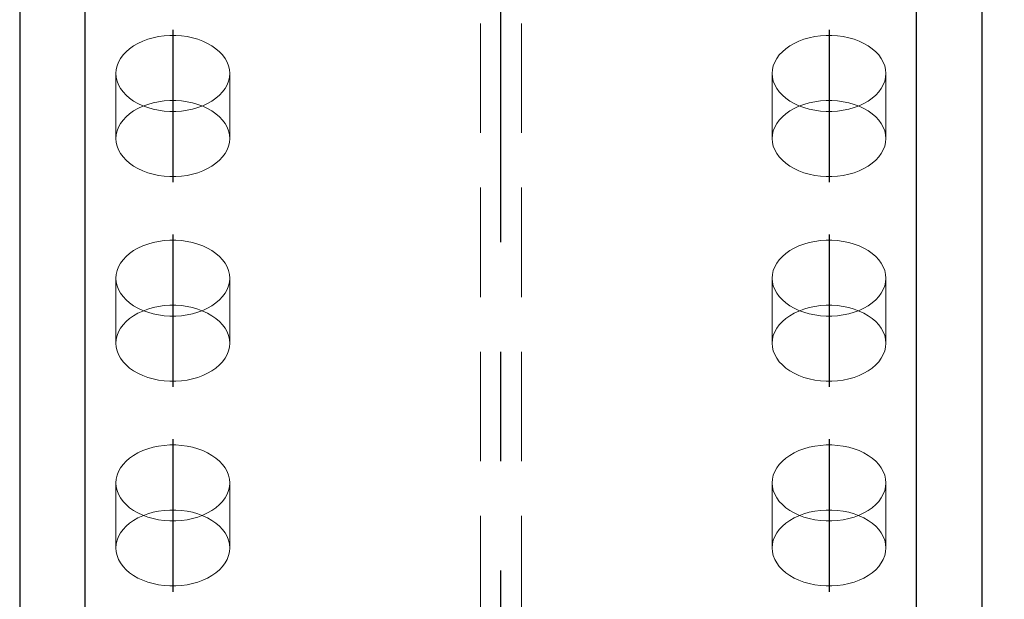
# Model space of a CAD drawing. Header units: millimetres. Extents: x 2097 to 3301, y 14853 to 15503.
# Tile 20 of 97: x 2613 to 2636, y 15160 to 15174. Entities that reach past the tile are written whole.
import ezdxf

# ---------------------------------------------------------------- set-up
doc = ezdxf.new("R2010")
doc.units = ezdxf.units.MM
doc.header["$LTSCALE"] = 10
doc.linetypes.add('HIDDEN', pattern=[0.375, 0.25, -0.125])
doc.linetypes.add('MITTE', pattern=[2, 1.25, -0.25, 0.25, -0.25])
doc.layers.get('Defpoints').update_dxf_attribs({"color": 1})
for name, color, linetype, lineweight in [('PS_DIM', 4, 'Continuous', 13), ('PS_Hidden', 2, 'HIDDEN', 9), ('PS_SOLID', 7, 'Continuous', 30)]:
    doc.layers.add(name, color=color, linetype=linetype, lineweight=lineweight)
doc.layers.add('PS_MID', color=5, linetype='MITTE')
doc.layers.add('PS_SHAPE', color=3, linetype='Continuous')
doc.styles.add('simplex', font='simplex.shx', dxfattribs={"width": 0.75})
doc.dimstyles.new('1_10_GŁ_DS1-LS10', dxfattribs={"dimtxt": 2, "dimasz": 2, "dimexe": 2, "dimexo": 5, "dimgap": 1, "dimtad": 1, "dimjust": 4, "dimdec": 0, "dimlfac": 10, "dimtxsty": 'simplex', "dimblk1": 'NONE', "dimsah": 1, "dimcen": 2, "dimclrd": 256, "dimclre": 256, "dimclrt": 3, "dimadec": 1, "dimazin": 0, "dimtfac": 1, "dimtdec": 0, "dimtmove": 2, "dimatfit": 3, "dimfxl": 1, "dimarcsym": 0})

# ---------------------------------------------------------------- blocks, each defined once
blk = doc.blocks.new('*D305')
at = {"layer": 'Defpoints', "color": 0, "transparency": 16777216}
for p in [(2618.784, 15178.998), (2653.8, 15178.998), (2633.916, 14919.153)]:
    blk.add_point(p, dxfattribs=at)
at = {"layer": 'PS_DIM', "lineweight": -2, "transparency": 16777216}
for p, q in [((2623.784, 15178.998), (2655.8, 15178.998)), ((2653.8, 14919.153), (2653.8, 15176.998)), ((2638.916, 14919.153), (2655.8, 14919.153))]:
    blk.add_line(p, q, dxfattribs=at)
at = {"layer": 'PS_DIM', "transparency": 16777216}
blk.add_solid([(2653.467, 15176.998), (2654.133, 15176.998), (2653.8, 15178.998)], dxfattribs=at)
at = {"layer": 'PS_DIM', "color": 3, "transparency": 16777216, "insert": (2650.137, 15181.018), "char_height": 2, "attachment_point": 5, "rotation": 0.0573, "style": 'simplex'}
blk.add_mtext('4433', dxfattribs=at)
blk = doc.blocks.new('_None')
blk = doc.blocks.new('*X696')
at = {"layer": 'PS_Hidden', "color": 2, "linetype": 'HIDDEN'}
for p, q in [((2623.946, 14968.453), (2623.946, 15176.867)), ((2624.886, 14968.453), (2624.886, 15176.867)), ((2616.228, 15173.05), (2616.12, 15173)), ((2616.343, 15173.093), (2616.228, 15173.05)), ((2616.464, 15173.128), (2616.343, 15173.093)), ((2616.59, 15173.154), (2616.464, 15173.128)), ((2616.719, 15173.172), (2616.59, 15173.154)), ((2616.85, 15173.181), (2616.719, 15173.172)), ((2616.982, 15173.181), (2616.85, 15173.181)), ((2617.113, 15173.172), (2616.982, 15173.181)), ((2617.242, 15173.154), (2617.113, 15173.172)), ((2617.367, 15173.128), (2617.242, 15173.154)), ((2617.488, 15173.093), (2617.367, 15173.128)), ((2617.603, 15173.05), (2617.488, 15173.093)), ((2617.711, 15173), (2617.603, 15173.05)), ((2631.228, 15173.05), (2631.12, 15173)), ((2631.343, 15173.093), (2631.228, 15173.05)), ((2631.464, 15173.128), (2631.343, 15173.093)), ((2631.59, 15173.154), (2631.464, 15173.128)), ((2631.719, 15173.172), (2631.59, 15173.154)), ((2631.85, 15173.181), (2631.719, 15173.172)), ((2631.982, 15173.181), (2631.85, 15173.181)), ((2632.113, 15173.172), (2631.982, 15173.181)), ((2632.242, 15173.154), (2632.113, 15173.172)), ((2632.367, 15173.128), (2632.242, 15173.154)), ((2632.488, 15173.093), (2632.367, 15173.128)), ((2632.603, 15173.05), (2632.488, 15173.093)), ((2632.711, 15173), (2632.603, 15173.05)), ((2615.929, 15172.879), (2615.849, 15172.809)), ((2616.02, 15172.943), (2615.929, 15172.879)), ((2616.12, 15173), (2616.02, 15172.943)), ((2617.811, 15172.943), (2617.711, 15173)), ((2617.902, 15172.879), (2617.811, 15172.943)), ((2617.983, 15172.809), (2617.902, 15172.879)), ((2630.929, 15172.879), (2630.849, 15172.809)), ((2631.02, 15172.943), (2630.929, 15172.879)), ((2631.12, 15173), (2631.02, 15172.943)), ((2632.811, 15172.943), (2632.711, 15173)), ((2632.902, 15172.879), (2632.811, 15172.943)), ((2632.983, 15172.809), (2632.902, 15172.879)), ((2615.721, 15172.656), (2615.675, 15172.573)), ((2615.779, 15172.735), (2615.721, 15172.656)), ((2615.849, 15172.809), (2615.779, 15172.735)), ((2618.052, 15172.735), (2617.983, 15172.809)), ((2618.11, 15172.656), (2618.052, 15172.735)), ((2618.156, 15172.573), (2618.11, 15172.656)), ((2630.721, 15172.656), (2630.675, 15172.573)), ((2630.779, 15172.735), (2630.721, 15172.656)), ((2630.849, 15172.809), (2630.779, 15172.735)), ((2633.052, 15172.735), (2632.983, 15172.809)), ((2633.11, 15172.656), (2633.052, 15172.735)), ((2633.156, 15172.573), (2633.11, 15172.656)), ((2615.622, 15172.401), (2615.616, 15172.313)), ((2615.642, 15172.488), (2615.622, 15172.401)), ((2615.675, 15172.573), (2615.642, 15172.488)), ((2618.189, 15172.488), (2618.156, 15172.573)), ((2618.209, 15172.401), (2618.189, 15172.488)), ((2618.216, 15172.313), (2618.209, 15172.401)), ((2630.622, 15172.401), (2630.616, 15172.313)), ((2630.642, 15172.488), (2630.622, 15172.401)), ((2630.675, 15172.573), (2630.642, 15172.488)), ((2633.189, 15172.488), (2633.156, 15172.573)), ((2633.209, 15172.401), (2633.189, 15172.488)), ((2633.216, 15172.313), (2633.209, 15172.401)), ((2615.616, 15172.313), (2615.622, 15172.225)), ((2615.616, 15170.826), (2615.616, 15172.313)), ((2615.622, 15172.225), (2615.642, 15172.138)), ((2615.642, 15172.138), (2615.675, 15172.053)), ((2618.156, 15172.053), (2618.189, 15172.138)), ((2618.189, 15172.138), (2618.209, 15172.225)), ((2618.209, 15172.225), (2618.216, 15172.313)), ((2618.216, 15170.826), (2618.216, 15172.313)), ((2630.616, 15172.313), (2630.622, 15172.225)), ((2630.616, 15170.826), (2630.616, 15172.313)), ((2630.622, 15172.225), (2630.642, 15172.138)), ((2630.642, 15172.138), (2630.675, 15172.053)), ((2633.156, 15172.053), (2633.189, 15172.138)), ((2633.189, 15172.138), (2633.209, 15172.225)), ((2633.209, 15172.225), (2633.216, 15172.313)), ((2633.216, 15170.826), (2633.216, 15172.313)), ((2615.675, 15172.053), (2615.721, 15171.97)), ((2615.721, 15171.97), (2615.779, 15171.891)), ((2618.052, 15171.891), (2618.11, 15171.97)), ((2618.11, 15171.97), (2618.156, 15172.053)), ((2630.675, 15172.053), (2630.721, 15171.97)), ((2630.721, 15171.97), (2630.779, 15171.891)), ((2633.052, 15171.891), (2633.11, 15171.97)), ((2633.11, 15171.97), (2633.156, 15172.053)), ((2615.779, 15171.891), (2615.849, 15171.816)), ((2615.849, 15171.816), (2615.929, 15171.747)), ((2615.929, 15171.747), (2616.02, 15171.683)), ((2616.59, 15171.667), (2616.719, 15171.685)), ((2616.719, 15171.685), (2616.85, 15171.694)), ((2616.85, 15171.694), (2616.982, 15171.694)), ((2616.982, 15171.694), (2617.113, 15171.685)), ((2617.113, 15171.685), (2617.242, 15171.667)), ((2617.811, 15171.683), (2617.902, 15171.747)), ((2617.902, 15171.747), (2617.983, 15171.816)), ((2617.983, 15171.816), (2618.052, 15171.891)), ((2630.779, 15171.891), (2630.849, 15171.816)), ((2630.849, 15171.816), (2630.929, 15171.747)), ((2630.929, 15171.747), (2631.02, 15171.683)), ((2631.59, 15171.667), (2631.719, 15171.685)), ((2631.719, 15171.685), (2631.85, 15171.694)), ((2631.85, 15171.694), (2631.982, 15171.694)), ((2631.982, 15171.694), (2632.113, 15171.685)), ((2632.113, 15171.685), (2632.242, 15171.667)), ((2632.811, 15171.683), (2632.902, 15171.747)), ((2632.902, 15171.747), (2632.983, 15171.816)), ((2632.983, 15171.816), (2633.052, 15171.891)), ((2616.02, 15171.683), (2616.12, 15171.626)), ((2616.02, 15171.455), (2616.12, 15171.513)), ((2616.12, 15171.626), (2616.228, 15171.575)), ((2616.12, 15171.513), (2616.228, 15171.563)), ((2616.228, 15171.563), (2616.343, 15171.606)), ((2616.228, 15171.575), (2616.343, 15171.533)), ((2616.343, 15171.606), (2616.464, 15171.641)), ((2616.343, 15171.533), (2616.464, 15171.498)), ((2616.464, 15171.641), (2616.59, 15171.667)), ((2616.464, 15171.498), (2616.59, 15171.472)), ((2616.59, 15171.472), (2616.719, 15171.454)), ((2617.113, 15171.454), (2617.242, 15171.472)), ((2617.242, 15171.667), (2617.367, 15171.641)), ((2617.242, 15171.472), (2617.367, 15171.498)), ((2617.367, 15171.641), (2617.488, 15171.606)), ((2617.367, 15171.498), (2617.488, 15171.533)), ((2617.488, 15171.606), (2617.603, 15171.563)), ((2617.488, 15171.533), (2617.603, 15171.575)), ((2617.603, 15171.575), (2617.711, 15171.626)), ((2617.603, 15171.563), (2617.711, 15171.513)), ((2617.711, 15171.626), (2617.811, 15171.683)), ((2617.711, 15171.513), (2617.811, 15171.455)), ((2631.02, 15171.683), (2631.12, 15171.626)), ((2631.02, 15171.455), (2631.12, 15171.513)), ((2631.12, 15171.626), (2631.228, 15171.575)), ((2631.12, 15171.513), (2631.228, 15171.563)), ((2631.228, 15171.563), (2631.343, 15171.606)), ((2631.228, 15171.575), (2631.343, 15171.533)), ((2631.343, 15171.606), (2631.464, 15171.641)), ((2631.343, 15171.533), (2631.464, 15171.498)), ((2631.464, 15171.641), (2631.59, 15171.667)), ((2631.464, 15171.498), (2631.59, 15171.472)), ((2631.59, 15171.472), (2631.719, 15171.454)), ((2632.113, 15171.454), (2632.242, 15171.472)), ((2632.242, 15171.667), (2632.367, 15171.641)), ((2632.242, 15171.472), (2632.367, 15171.498)), ((2632.367, 15171.641), (2632.488, 15171.606)), ((2632.367, 15171.498), (2632.488, 15171.533)), ((2632.488, 15171.606), (2632.603, 15171.563)), ((2632.488, 15171.533), (2632.603, 15171.575)), ((2632.603, 15171.575), (2632.711, 15171.626)), ((2632.603, 15171.563), (2632.711, 15171.513)), ((2632.711, 15171.626), (2632.811, 15171.683)), ((2632.711, 15171.513), (2632.811, 15171.455)), ((2615.721, 15171.168), (2615.779, 15171.247)), ((2615.779, 15171.247), (2615.849, 15171.322)), ((2615.849, 15171.322), (2615.929, 15171.392)), ((2615.929, 15171.392), (2616.02, 15171.455)), ((2616.719, 15171.454), (2616.85, 15171.445)), ((2616.85, 15171.445), (2616.982, 15171.445)), ((2616.982, 15171.445), (2617.113, 15171.454)), ((2617.811, 15171.455), (2617.902, 15171.392)), ((2617.902, 15171.392), (2617.983, 15171.322)), ((2617.983, 15171.322), (2618.052, 15171.247)), ((2618.052, 15171.247), (2618.11, 15171.168)), ((2630.721, 15171.168), (2630.779, 15171.247)), ((2630.779, 15171.247), (2630.849, 15171.322)), ((2630.849, 15171.322), (2630.929, 15171.392)), ((2630.929, 15171.392), (2631.02, 15171.455)), ((2631.719, 15171.454), (2631.85, 15171.445)), ((2631.85, 15171.445), (2631.982, 15171.445)), ((2631.982, 15171.445), (2632.113, 15171.454)), ((2632.811, 15171.455), (2632.902, 15171.392)), ((2632.902, 15171.392), (2632.983, 15171.322)), ((2632.983, 15171.322), (2633.052, 15171.247)), ((2633.052, 15171.247), (2633.11, 15171.168)), ((2615.642, 15171), (2615.675, 15171.086)), ((2615.675, 15171.086), (2615.721, 15171.168)), ((2618.11, 15171.168), (2618.156, 15171.086)), ((2618.156, 15171.086), (2618.189, 15171)), ((2630.642, 15171), (2630.675, 15171.086)), ((2630.675, 15171.086), (2630.721, 15171.168)), ((2633.11, 15171.168), (2633.156, 15171.086)), ((2633.156, 15171.086), (2633.189, 15171)), ((2615.616, 15170.826), (2615.622, 15170.913)), ((2615.622, 15170.738), (2615.616, 15170.826)), ((2615.622, 15170.913), (2615.642, 15171)), ((2618.189, 15171), (2618.209, 15170.913)), ((2618.209, 15170.913), (2618.216, 15170.826)), ((2618.216, 15170.826), (2618.209, 15170.738)), ((2630.616, 15170.826), (2630.622, 15170.913)), ((2630.622, 15170.738), (2630.616, 15170.826)), ((2630.622, 15170.913), (2630.642, 15171)), ((2633.189, 15171), (2633.209, 15170.913)), ((2633.209, 15170.913), (2633.216, 15170.826)), ((2633.216, 15170.826), (2633.209, 15170.738)), ((2615.642, 15170.651), (2615.622, 15170.738)), ((2615.675, 15170.565), (2615.642, 15170.651)), ((2615.721, 15170.483), (2615.675, 15170.565)), ((2618.156, 15170.565), (2618.11, 15170.483)), ((2618.189, 15170.651), (2618.156, 15170.565)), ((2618.209, 15170.738), (2618.189, 15170.651)), ((2630.642, 15170.651), (2630.622, 15170.738)), ((2630.675, 15170.565), (2630.642, 15170.651)), ((2630.721, 15170.483), (2630.675, 15170.565)), ((2633.156, 15170.565), (2633.11, 15170.483)), ((2633.189, 15170.651), (2633.156, 15170.565)), ((2633.209, 15170.738), (2633.189, 15170.651)), ((2615.779, 15170.404), (2615.721, 15170.483)), ((2615.849, 15170.329), (2615.779, 15170.404)), ((2618.052, 15170.404), (2617.983, 15170.329)), ((2618.11, 15170.483), (2618.052, 15170.404)), ((2630.779, 15170.404), (2630.721, 15170.483)), ((2630.849, 15170.329), (2630.779, 15170.404)), ((2633.052, 15170.404), (2632.983, 15170.329)), ((2633.11, 15170.483), (2633.052, 15170.404)), ((2615.929, 15170.259), (2615.849, 15170.329)), ((2616.02, 15170.196), (2615.929, 15170.259)), ((2616.12, 15170.138), (2616.02, 15170.196)), ((2616.228, 15170.088), (2616.12, 15170.138)), ((2617.711, 15170.138), (2617.603, 15170.088)), ((2617.811, 15170.196), (2617.711, 15170.138)), ((2617.902, 15170.259), (2617.811, 15170.196)), ((2617.983, 15170.329), (2617.902, 15170.259)), ((2630.929, 15170.259), (2630.849, 15170.329)), ((2631.02, 15170.196), (2630.929, 15170.259)), ((2631.12, 15170.138), (2631.02, 15170.196)), ((2631.228, 15170.088), (2631.12, 15170.138)), ((2632.711, 15170.138), (2632.603, 15170.088)), ((2632.811, 15170.196), (2632.711, 15170.138)), ((2632.902, 15170.259), (2632.811, 15170.196)), ((2632.983, 15170.329), (2632.902, 15170.259)), ((2616.343, 15170.045), (2616.228, 15170.088)), ((2616.464, 15170.011), (2616.343, 15170.045)), ((2616.59, 15169.984), (2616.464, 15170.011)), ((2616.719, 15169.966), (2616.59, 15169.984)), ((2616.85, 15169.958), (2616.719, 15169.966)), ((2616.982, 15169.958), (2616.85, 15169.958)), ((2617.113, 15169.966), (2616.982, 15169.958)), ((2617.242, 15169.984), (2617.113, 15169.966)), ((2617.367, 15170.011), (2617.242, 15169.984)), ((2617.488, 15170.045), (2617.367, 15170.011)), ((2617.603, 15170.088), (2617.488, 15170.045)), ((2631.343, 15170.045), (2631.228, 15170.088)), ((2631.464, 15170.011), (2631.343, 15170.045)), ((2631.59, 15169.984), (2631.464, 15170.011)), ((2631.719, 15169.966), (2631.59, 15169.984)), ((2631.85, 15169.958), (2631.719, 15169.966)), ((2631.982, 15169.958), (2631.85, 15169.958)), ((2632.113, 15169.966), (2631.982, 15169.958)), ((2632.242, 15169.984), (2632.113, 15169.966)), ((2632.367, 15170.011), (2632.242, 15169.984)), ((2632.488, 15170.045), (2632.367, 15170.011)), ((2632.603, 15170.088), (2632.488, 15170.045)), ((2616.12, 15168.32), (2616.02, 15168.263)), ((2616.228, 15168.371), (2616.12, 15168.32)), ((2616.343, 15168.413), (2616.228, 15168.371)), ((2616.464, 15168.448), (2616.343, 15168.413)), ((2616.59, 15168.475), (2616.464, 15168.448)), ((2616.719, 15168.492), (2616.59, 15168.475)), ((2616.85, 15168.501), (2616.719, 15168.492)), ((2616.982, 15168.501), (2616.85, 15168.501)), ((2617.113, 15168.492), (2616.982, 15168.501)), ((2617.242, 15168.475), (2617.113, 15168.492)), ((2617.367, 15168.448), (2617.242, 15168.475)), ((2617.488, 15168.413), (2617.367, 15168.448)), ((2617.603, 15168.371), (2617.488, 15168.413)), ((2617.711, 15168.32), (2617.603, 15168.371)), ((2617.811, 15168.263), (2617.711, 15168.32)), ((2631.12, 15168.32), (2631.02, 15168.263)), ((2631.228, 15168.371), (2631.12, 15168.32)), ((2631.343, 15168.413), (2631.228, 15168.371)), ((2631.464, 15168.448), (2631.343, 15168.413)), ((2631.59, 15168.475), (2631.464, 15168.448)), ((2631.719, 15168.492), (2631.59, 15168.475)), ((2631.85, 15168.501), (2631.719, 15168.492)), ((2631.982, 15168.501), (2631.85, 15168.501)), ((2632.113, 15168.492), (2631.982, 15168.501)), ((2632.242, 15168.475), (2632.113, 15168.492)), ((2632.367, 15168.448), (2632.242, 15168.475)), ((2632.488, 15168.413), (2632.367, 15168.448)), ((2632.603, 15168.371), (2632.488, 15168.413)), ((2632.711, 15168.32), (2632.603, 15168.371)), ((2632.811, 15168.263), (2632.711, 15168.32)), ((2615.849, 15168.13), (2615.779, 15168.055)), ((2615.929, 15168.199), (2615.849, 15168.13)), ((2616.02, 15168.263), (2615.929, 15168.199)), ((2617.902, 15168.199), (2617.811, 15168.263)), ((2617.983, 15168.13), (2617.902, 15168.199)), ((2618.052, 15168.055), (2617.983, 15168.13)), ((2630.849, 15168.13), (2630.779, 15168.055)), ((2630.929, 15168.199), (2630.849, 15168.13)), ((2631.02, 15168.263), (2630.929, 15168.199)), ((2632.902, 15168.199), (2632.811, 15168.263)), ((2632.983, 15168.13), (2632.902, 15168.199)), ((2633.052, 15168.055), (2632.983, 15168.13)), ((2615.675, 15167.893), (2615.642, 15167.808)), ((2615.721, 15167.976), (2615.675, 15167.893)), ((2615.779, 15168.055), (2615.721, 15167.976)), ((2618.11, 15167.976), (2618.052, 15168.055)), ((2618.156, 15167.893), (2618.11, 15167.976)), ((2618.189, 15167.808), (2618.156, 15167.893)), ((2630.675, 15167.893), (2630.642, 15167.808)), ((2630.721, 15167.976), (2630.675, 15167.893)), ((2630.779, 15168.055), (2630.721, 15167.976)), ((2633.11, 15167.976), (2633.052, 15168.055)), ((2633.156, 15167.893), (2633.11, 15167.976)), ((2633.189, 15167.808), (2633.156, 15167.893)), ((2615.622, 15167.721), (2615.616, 15167.633)), ((2615.642, 15167.808), (2615.622, 15167.721)), ((2618.209, 15167.721), (2618.189, 15167.808)), ((2618.216, 15167.633), (2618.209, 15167.721)), ((2630.622, 15167.721), (2630.616, 15167.633)), ((2630.642, 15167.808), (2630.622, 15167.721)), ((2633.209, 15167.721), (2633.189, 15167.808)), ((2633.216, 15167.633), (2633.209, 15167.721)), ((2615.616, 15167.633), (2615.622, 15167.545)), ((2615.616, 15166.146), (2615.616, 15167.633)), ((2615.622, 15167.545), (2615.642, 15167.458)), ((2615.642, 15167.458), (2615.675, 15167.373)), ((2618.156, 15167.373), (2618.189, 15167.458)), ((2618.189, 15167.458), (2618.209, 15167.545)), ((2618.209, 15167.545), (2618.216, 15167.633)), ((2618.216, 15166.146), (2618.216, 15167.633)), ((2630.616, 15167.633), (2630.622, 15167.545)), ((2630.616, 15166.146), (2630.616, 15167.633)), ((2630.622, 15167.545), (2630.642, 15167.458)), ((2630.642, 15167.458), (2630.675, 15167.373)), ((2633.156, 15167.373), (2633.189, 15167.458)), ((2633.189, 15167.458), (2633.209, 15167.545)), ((2633.209, 15167.545), (2633.216, 15167.633)), ((2633.216, 15166.146), (2633.216, 15167.633)), ((2615.675, 15167.373), (2615.721, 15167.29)), ((2615.721, 15167.29), (2615.779, 15167.211)), ((2615.779, 15167.211), (2615.849, 15167.137)), ((2617.983, 15167.137), (2618.052, 15167.211)), ((2618.052, 15167.211), (2618.11, 15167.29)), ((2618.11, 15167.29), (2618.156, 15167.373)), ((2630.675, 15167.373), (2630.721, 15167.29)), ((2630.721, 15167.29), (2630.779, 15167.211)), ((2630.779, 15167.211), (2630.849, 15167.137)), ((2632.983, 15167.137), (2633.052, 15167.211)), ((2633.052, 15167.211), (2633.11, 15167.29)), ((2633.11, 15167.29), (2633.156, 15167.373)), ((2615.849, 15167.137), (2615.929, 15167.067)), ((2615.929, 15167.067), (2616.02, 15167.003)), ((2616.02, 15167.003), (2616.12, 15166.946)), ((2616.343, 15166.926), (2616.464, 15166.961)), ((2616.464, 15166.961), (2616.59, 15166.987)), ((2616.59, 15166.987), (2616.719, 15167.005)), ((2616.719, 15167.005), (2616.85, 15167.014)), ((2616.85, 15167.014), (2616.982, 15167.014)), ((2616.982, 15167.014), (2617.113, 15167.005)), ((2617.113, 15167.005), (2617.242, 15166.987)), ((2617.242, 15166.987), (2617.367, 15166.961)), ((2617.367, 15166.961), (2617.488, 15166.926)), ((2617.711, 15166.946), (2617.811, 15167.003)), ((2617.811, 15167.003), (2617.902, 15167.067)), ((2617.902, 15167.067), (2617.983, 15167.137)), ((2630.849, 15167.137), (2630.929, 15167.067)), ((2630.929, 15167.067), (2631.02, 15167.003)), ((2631.02, 15167.003), (2631.12, 15166.946)), ((2631.343, 15166.926), (2631.464, 15166.961)), ((2631.464, 15166.961), (2631.59, 15166.987)), ((2631.59, 15166.987), (2631.719, 15167.005)), ((2631.719, 15167.005), (2631.85, 15167.014)), ((2631.85, 15167.014), (2631.982, 15167.014)), ((2631.982, 15167.014), (2632.113, 15167.005)), ((2632.113, 15167.005), (2632.242, 15166.987)), ((2632.242, 15166.987), (2632.367, 15166.961)), ((2632.367, 15166.961), (2632.488, 15166.926)), ((2632.711, 15166.946), (2632.811, 15167.003)), ((2632.811, 15167.003), (2632.902, 15167.067)), ((2632.902, 15167.067), (2632.983, 15167.137)), ((2615.929, 15166.712), (2616.02, 15166.776)), ((2616.02, 15166.776), (2616.12, 15166.833)), ((2616.12, 15166.946), (2616.228, 15166.896)), ((2616.12, 15166.833), (2616.228, 15166.883)), ((2616.228, 15166.883), (2616.343, 15166.926)), ((2616.228, 15166.896), (2616.343, 15166.853)), ((2616.343, 15166.853), (2616.464, 15166.818)), ((2616.464, 15166.818), (2616.59, 15166.792)), ((2616.59, 15166.792), (2616.719, 15166.774)), ((2616.719, 15166.774), (2616.85, 15166.765)), ((2616.85, 15166.765), (2616.982, 15166.765)), ((2616.982, 15166.765), (2617.113, 15166.774)), ((2617.113, 15166.774), (2617.242, 15166.792)), ((2617.242, 15166.792), (2617.367, 15166.818)), ((2617.367, 15166.818), (2617.488, 15166.853)), ((2617.488, 15166.926), (2617.603, 15166.883)), ((2617.488, 15166.853), (2617.603, 15166.896)), ((2617.603, 15166.896), (2617.711, 15166.946)), ((2617.603, 15166.883), (2617.711, 15166.833)), ((2617.711, 15166.833), (2617.811, 15166.776)), ((2617.811, 15166.776), (2617.902, 15166.712)), ((2630.929, 15166.712), (2631.02, 15166.776)), ((2631.02, 15166.776), (2631.12, 15166.833)), ((2631.12, 15166.946), (2631.228, 15166.896)), ((2631.12, 15166.833), (2631.228, 15166.883)), ((2631.228, 15166.883), (2631.343, 15166.926)), ((2631.228, 15166.896), (2631.343, 15166.853)), ((2631.343, 15166.853), (2631.464, 15166.818)), ((2631.464, 15166.818), (2631.59, 15166.792)), ((2631.59, 15166.792), (2631.719, 15166.774)), ((2631.719, 15166.774), (2631.85, 15166.765)), ((2631.85, 15166.765), (2631.982, 15166.765)), ((2631.982, 15166.765), (2632.113, 15166.774)), ((2632.113, 15166.774), (2632.242, 15166.792)), ((2632.242, 15166.792), (2632.367, 15166.818)), ((2632.367, 15166.818), (2632.488, 15166.853)), ((2632.488, 15166.926), (2632.603, 15166.883)), ((2632.488, 15166.853), (2632.603, 15166.896)), ((2632.603, 15166.896), (2632.711, 15166.946)), ((2632.603, 15166.883), (2632.711, 15166.833)), ((2632.711, 15166.833), (2632.811, 15166.776)), ((2632.811, 15166.776), (2632.902, 15166.712)), ((2615.721, 15166.489), (2615.779, 15166.568)), ((2615.779, 15166.568), (2615.849, 15166.642)), ((2615.849, 15166.642), (2615.929, 15166.712)), ((2617.902, 15166.712), (2617.983, 15166.642)), ((2617.983, 15166.642), (2618.052, 15166.568)), ((2618.052, 15166.568), (2618.11, 15166.489)), ((2630.721, 15166.489), (2630.779, 15166.568)), ((2630.779, 15166.568), (2630.849, 15166.642)), ((2630.849, 15166.642), (2630.929, 15166.712)), ((2632.902, 15166.712), (2632.983, 15166.642)), ((2632.983, 15166.642), (2633.052, 15166.568)), ((2633.052, 15166.568), (2633.11, 15166.489)), ((2615.622, 15166.234), (2615.642, 15166.321)), ((2615.642, 15166.321), (2615.675, 15166.406)), ((2615.675, 15166.406), (2615.721, 15166.489)), ((2618.11, 15166.489), (2618.156, 15166.406)), ((2618.156, 15166.406), (2618.189, 15166.321)), ((2618.189, 15166.321), (2618.209, 15166.234)), ((2630.622, 15166.234), (2630.642, 15166.321)), ((2630.642, 15166.321), (2630.675, 15166.406)), ((2630.675, 15166.406), (2630.721, 15166.489)), ((2633.11, 15166.489), (2633.156, 15166.406)), ((2633.156, 15166.406), (2633.189, 15166.321)), ((2633.189, 15166.321), (2633.209, 15166.234)), ((2615.616, 15166.146), (2615.622, 15166.234)), ((2615.622, 15166.058), (2615.616, 15166.146)), ((2615.642, 15165.971), (2615.622, 15166.058)), ((2618.209, 15166.058), (2618.189, 15165.971)), ((2618.209, 15166.234), (2618.216, 15166.146)), ((2618.216, 15166.146), (2618.209, 15166.058)), ((2630.616, 15166.146), (2630.622, 15166.234)), ((2630.622, 15166.058), (2630.616, 15166.146)), ((2630.642, 15165.971), (2630.622, 15166.058)), ((2633.209, 15166.058), (2633.189, 15165.971)), ((2633.209, 15166.234), (2633.216, 15166.146)), ((2633.216, 15166.146), (2633.209, 15166.058)), ((2615.675, 15165.886), (2615.642, 15165.971)), ((2615.721, 15165.803), (2615.675, 15165.886)), ((2618.156, 15165.886), (2618.11, 15165.803)), ((2618.189, 15165.971), (2618.156, 15165.886)), ((2630.675, 15165.886), (2630.642, 15165.971)), ((2630.721, 15165.803), (2630.675, 15165.886)), ((2633.156, 15165.886), (2633.11, 15165.803)), ((2633.189, 15165.971), (2633.156, 15165.886)), ((2615.779, 15165.724), (2615.721, 15165.803)), ((2615.849, 15165.649), (2615.779, 15165.724)), ((2615.929, 15165.58), (2615.849, 15165.649)), ((2617.983, 15165.649), (2617.902, 15165.58)), ((2618.052, 15165.724), (2617.983, 15165.649)), ((2618.11, 15165.803), (2618.052, 15165.724)), ((2630.779, 15165.724), (2630.721, 15165.803)), ((2630.849, 15165.649), (2630.779, 15165.724)), ((2630.929, 15165.58), (2630.849, 15165.649)), ((2632.983, 15165.649), (2632.902, 15165.58)), ((2633.052, 15165.724), (2632.983, 15165.649)), ((2633.11, 15165.803), (2633.052, 15165.724)), ((2616.02, 15165.516), (2615.929, 15165.58)), ((2616.12, 15165.459), (2616.02, 15165.516)), ((2616.228, 15165.408), (2616.12, 15165.459)), ((2616.343, 15165.366), (2616.228, 15165.408)), ((2617.603, 15165.408), (2617.488, 15165.366)), ((2617.711, 15165.459), (2617.603, 15165.408)), ((2617.811, 15165.516), (2617.711, 15165.459)), ((2617.902, 15165.58), (2617.811, 15165.516)), ((2631.02, 15165.516), (2630.929, 15165.58)), ((2631.12, 15165.459), (2631.02, 15165.516)), ((2631.228, 15165.408), (2631.12, 15165.459)), ((2631.343, 15165.366), (2631.228, 15165.408)), ((2632.603, 15165.408), (2632.488, 15165.366)), ((2632.711, 15165.459), (2632.603, 15165.408)), ((2632.811, 15165.516), (2632.711, 15165.459)), ((2632.902, 15165.58), (2632.811, 15165.516)), ((2616.464, 15165.331), (2616.343, 15165.366)), ((2616.59, 15165.304), (2616.464, 15165.331)), ((2616.719, 15165.287), (2616.59, 15165.304)), ((2616.85, 15165.278), (2616.719, 15165.287)), ((2616.982, 15165.278), (2616.85, 15165.278)), ((2617.113, 15165.287), (2616.982, 15165.278)), ((2617.242, 15165.304), (2617.113, 15165.287)), ((2617.367, 15165.331), (2617.242, 15165.304)), ((2617.488, 15165.366), (2617.367, 15165.331)), ((2631.464, 15165.331), (2631.343, 15165.366)), ((2631.59, 15165.304), (2631.464, 15165.331)), ((2631.719, 15165.287), (2631.59, 15165.304)), ((2631.85, 15165.278), (2631.719, 15165.287)), ((2631.982, 15165.278), (2631.85, 15165.278)), ((2632.113, 15165.287), (2631.982, 15165.278)), ((2632.242, 15165.304), (2632.113, 15165.287)), ((2632.367, 15165.331), (2632.242, 15165.304)), ((2632.488, 15165.366), (2632.367, 15165.331)), ((2616.719, 15163.812), (2616.59, 15163.795)), ((2616.85, 15163.821), (2616.719, 15163.812)), ((2616.982, 15163.821), (2616.85, 15163.821)), ((2617.113, 15163.812), (2616.982, 15163.821)), ((2617.242, 15163.795), (2617.113, 15163.812)), ((2631.719, 15163.812), (2631.59, 15163.795)), ((2631.85, 15163.821), (2631.719, 15163.812)), ((2631.982, 15163.821), (2631.85, 15163.821)), ((2632.113, 15163.812), (2631.982, 15163.821)), ((2632.242, 15163.795), (2632.113, 15163.812)), ((2616.02, 15163.583), (2615.929, 15163.52)), ((2616.12, 15163.641), (2616.02, 15163.583)), ((2616.228, 15163.691), (2616.12, 15163.641)), ((2616.343, 15163.734), (2616.228, 15163.691)), ((2616.464, 15163.768), (2616.343, 15163.734)), ((2616.59, 15163.795), (2616.464, 15163.768)), ((2617.367, 15163.768), (2617.242, 15163.795)), ((2617.488, 15163.734), (2617.367, 15163.768)), ((2617.603, 15163.691), (2617.488, 15163.734)), ((2617.711, 15163.641), (2617.603, 15163.691)), ((2617.811, 15163.583), (2617.711, 15163.641)), ((2617.902, 15163.52), (2617.811, 15163.583)), ((2631.02, 15163.583), (2630.929, 15163.52)), ((2631.12, 15163.641), (2631.02, 15163.583)), ((2631.228, 15163.691), (2631.12, 15163.641)), ((2631.343, 15163.734), (2631.228, 15163.691)), ((2631.464, 15163.768), (2631.343, 15163.734)), ((2631.59, 15163.795), (2631.464, 15163.768)), ((2632.367, 15163.768), (2632.242, 15163.795)), ((2632.488, 15163.734), (2632.367, 15163.768)), ((2632.603, 15163.691), (2632.488, 15163.734)), ((2632.711, 15163.641), (2632.603, 15163.691)), ((2632.811, 15163.583), (2632.711, 15163.641)), ((2632.902, 15163.52), (2632.811, 15163.583)), ((2615.779, 15163.375), (2615.721, 15163.296)), ((2615.849, 15163.45), (2615.779, 15163.375)), ((2615.929, 15163.52), (2615.849, 15163.45)), ((2617.983, 15163.45), (2617.902, 15163.52)), ((2618.052, 15163.375), (2617.983, 15163.45)), ((2618.11, 15163.296), (2618.052, 15163.375)), ((2630.779, 15163.375), (2630.721, 15163.296)), ((2630.849, 15163.45), (2630.779, 15163.375)), ((2630.929, 15163.52), (2630.849, 15163.45)), ((2632.983, 15163.45), (2632.902, 15163.52)), ((2633.052, 15163.375), (2632.983, 15163.45)), ((2633.11, 15163.296), (2633.052, 15163.375)), ((2615.675, 15163.214), (2615.642, 15163.128)), ((2615.721, 15163.296), (2615.675, 15163.214)), ((2618.156, 15163.214), (2618.11, 15163.296)), ((2618.189, 15163.128), (2618.156, 15163.214)), ((2630.675, 15163.214), (2630.642, 15163.128)), ((2630.721, 15163.296), (2630.675, 15163.214)), ((2633.156, 15163.214), (2633.11, 15163.296)), ((2633.189, 15163.128), (2633.156, 15163.214)), ((2615.622, 15163.041), (2615.616, 15162.953)), ((2615.616, 15162.953), (2615.622, 15162.865)), ((2615.616, 15161.466), (2615.616, 15162.953)), ((2615.642, 15163.128), (2615.622, 15163.041)), ((2618.209, 15163.041), (2618.189, 15163.128)), ((2618.216, 15162.953), (2618.209, 15163.041)), ((2618.209, 15162.865), (2618.216, 15162.953)), ((2618.216, 15161.466), (2618.216, 15162.953)), ((2630.622, 15163.041), (2630.616, 15162.953)), ((2630.616, 15162.953), (2630.622, 15162.865)), ((2630.616, 15161.466), (2630.616, 15162.953)), ((2630.642, 15163.128), (2630.622, 15163.041)), ((2633.209, 15163.041), (2633.189, 15163.128)), ((2633.216, 15162.953), (2633.209, 15163.041)), ((2633.209, 15162.865), (2633.216, 15162.953)), ((2633.216, 15161.466), (2633.216, 15162.953)), ((2615.622, 15162.865), (2615.642, 15162.778)), ((2615.642, 15162.778), (2615.675, 15162.693)), ((2615.675, 15162.693), (2615.721, 15162.611)), ((2618.11, 15162.611), (2618.156, 15162.693)), ((2618.156, 15162.693), (2618.189, 15162.778)), ((2618.189, 15162.778), (2618.209, 15162.865)), ((2630.622, 15162.865), (2630.642, 15162.778)), ((2630.642, 15162.778), (2630.675, 15162.693)), ((2630.675, 15162.693), (2630.721, 15162.611)), ((2633.11, 15162.611), (2633.156, 15162.693)), ((2633.156, 15162.693), (2633.189, 15162.778)), ((2633.189, 15162.778), (2633.209, 15162.865)), ((2615.721, 15162.611), (2615.779, 15162.532)), ((2615.779, 15162.532), (2615.849, 15162.457)), ((2615.849, 15162.457), (2615.929, 15162.387)), ((2617.902, 15162.387), (2617.983, 15162.457)), ((2617.983, 15162.457), (2618.052, 15162.532)), ((2618.052, 15162.532), (2618.11, 15162.611)), ((2630.721, 15162.611), (2630.779, 15162.532)), ((2630.779, 15162.532), (2630.849, 15162.457)), ((2630.849, 15162.457), (2630.929, 15162.387)), ((2632.902, 15162.387), (2632.983, 15162.457)), ((2632.983, 15162.457), (2633.052, 15162.532)), ((2633.052, 15162.532), (2633.11, 15162.611)), ((2615.929, 15162.387), (2616.02, 15162.324)), ((2616.02, 15162.324), (2616.12, 15162.266)), ((2616.12, 15162.266), (2616.228, 15162.216)), ((2616.228, 15162.204), (2616.343, 15162.246)), ((2616.343, 15162.246), (2616.464, 15162.281)), ((2616.464, 15162.281), (2616.59, 15162.307)), ((2616.59, 15162.307), (2616.719, 15162.325)), ((2616.719, 15162.325), (2616.85, 15162.334)), ((2616.85, 15162.334), (2616.982, 15162.334)), ((2616.982, 15162.334), (2617.113, 15162.325)), ((2617.113, 15162.325), (2617.242, 15162.307)), ((2617.242, 15162.307), (2617.367, 15162.281)), ((2617.367, 15162.281), (2617.488, 15162.246)), ((2617.488, 15162.246), (2617.603, 15162.204)), ((2617.603, 15162.216), (2617.711, 15162.266)), ((2617.711, 15162.266), (2617.811, 15162.324)), ((2617.811, 15162.324), (2617.902, 15162.387)), ((2630.929, 15162.387), (2631.02, 15162.324)), ((2631.02, 15162.324), (2631.12, 15162.266)), ((2631.12, 15162.266), (2631.228, 15162.216)), ((2631.228, 15162.204), (2631.343, 15162.246)), ((2631.343, 15162.246), (2631.464, 15162.281)), ((2631.464, 15162.281), (2631.59, 15162.307)), ((2631.59, 15162.307), (2631.719, 15162.325)), ((2631.719, 15162.325), (2631.85, 15162.334)), ((2631.85, 15162.334), (2631.982, 15162.334)), ((2631.982, 15162.334), (2632.113, 15162.325)), ((2632.113, 15162.325), (2632.242, 15162.307)), ((2632.242, 15162.307), (2632.367, 15162.281)), ((2632.367, 15162.281), (2632.488, 15162.246)), ((2632.488, 15162.246), (2632.603, 15162.204)), ((2632.603, 15162.216), (2632.711, 15162.266)), ((2632.711, 15162.266), (2632.811, 15162.324)), ((2632.811, 15162.324), (2632.902, 15162.387)), ((2615.849, 15161.963), (2615.929, 15162.032)), ((2615.929, 15162.032), (2616.02, 15162.096)), ((2616.02, 15162.096), (2616.12, 15162.153)), ((2616.12, 15162.153), (2616.228, 15162.204)), ((2616.228, 15162.216), (2616.343, 15162.173)), ((2616.343, 15162.173), (2616.464, 15162.138)), ((2616.464, 15162.138), (2616.59, 15162.112)), ((2616.59, 15162.112), (2616.719, 15162.094)), ((2616.719, 15162.094), (2616.85, 15162.085)), ((2616.85, 15162.085), (2616.982, 15162.085)), ((2616.982, 15162.085), (2617.113, 15162.094)), ((2617.113, 15162.094), (2617.242, 15162.112)), ((2617.242, 15162.112), (2617.367, 15162.138)), ((2617.367, 15162.138), (2617.488, 15162.173)), ((2617.488, 15162.173), (2617.603, 15162.216)), ((2617.603, 15162.204), (2617.711, 15162.153)), ((2617.711, 15162.153), (2617.811, 15162.096)), ((2617.811, 15162.096), (2617.902, 15162.032)), ((2617.902, 15162.032), (2617.983, 15161.963)), ((2630.849, 15161.963), (2630.929, 15162.032)), ((2630.929, 15162.032), (2631.02, 15162.096)), ((2631.02, 15162.096), (2631.12, 15162.153)), ((2631.12, 15162.153), (2631.228, 15162.204)), ((2631.228, 15162.216), (2631.343, 15162.173)), ((2631.343, 15162.173), (2631.464, 15162.138)), ((2631.464, 15162.138), (2631.59, 15162.112)), ((2631.59, 15162.112), (2631.719, 15162.094)), ((2631.719, 15162.094), (2631.85, 15162.085)), ((2631.85, 15162.085), (2631.982, 15162.085)), ((2631.982, 15162.085), (2632.113, 15162.094)), ((2632.113, 15162.094), (2632.242, 15162.112)), ((2632.242, 15162.112), (2632.367, 15162.138)), ((2632.367, 15162.138), (2632.488, 15162.173)), ((2632.488, 15162.173), (2632.603, 15162.216)), ((2632.603, 15162.204), (2632.711, 15162.153)), ((2632.711, 15162.153), (2632.811, 15162.096)), ((2632.811, 15162.096), (2632.902, 15162.032)), ((2632.902, 15162.032), (2632.983, 15161.963)), ((2615.675, 15161.726), (2615.721, 15161.809)), ((2615.721, 15161.809), (2615.779, 15161.888)), ((2615.779, 15161.888), (2615.849, 15161.963)), ((2617.983, 15161.963), (2618.052, 15161.888)), ((2618.052, 15161.888), (2618.11, 15161.809)), ((2618.11, 15161.809), (2618.156, 15161.726)), ((2630.675, 15161.726), (2630.721, 15161.809)), ((2630.721, 15161.809), (2630.779, 15161.888)), ((2630.779, 15161.888), (2630.849, 15161.963)), ((2632.983, 15161.963), (2633.052, 15161.888)), ((2633.052, 15161.888), (2633.11, 15161.809)), ((2633.11, 15161.809), (2633.156, 15161.726)), ((2615.622, 15161.554), (2615.642, 15161.641)), ((2615.642, 15161.641), (2615.675, 15161.726)), ((2618.156, 15161.726), (2618.189, 15161.641)), ((2618.189, 15161.641), (2618.209, 15161.554)), ((2630.622, 15161.554), (2630.642, 15161.641)), ((2630.642, 15161.641), (2630.675, 15161.726)), ((2633.156, 15161.726), (2633.189, 15161.641)), ((2633.189, 15161.641), (2633.209, 15161.554)), ((2615.616, 15161.466), (2615.622, 15161.554)), ((2615.622, 15161.378), (2615.616, 15161.466)), ((2615.642, 15161.291), (2615.622, 15161.378)), ((2618.209, 15161.378), (2618.189, 15161.291)), ((2618.209, 15161.554), (2618.216, 15161.466)), ((2618.216, 15161.466), (2618.209, 15161.378)), ((2630.616, 15161.466), (2630.622, 15161.554)), ((2630.622, 15161.378), (2630.616, 15161.466)), ((2630.642, 15161.291), (2630.622, 15161.378)), ((2633.209, 15161.378), (2633.189, 15161.291)), ((2633.209, 15161.554), (2633.216, 15161.466)), ((2633.216, 15161.466), (2633.209, 15161.378)), ((2615.675, 15161.206), (2615.642, 15161.291)), ((2615.721, 15161.123), (2615.675, 15161.206)), ((2615.779, 15161.044), (2615.721, 15161.123)), ((2618.11, 15161.123), (2618.052, 15161.044)), ((2618.156, 15161.206), (2618.11, 15161.123)), ((2618.189, 15161.291), (2618.156, 15161.206)), ((2630.675, 15161.206), (2630.642, 15161.291)), ((2630.721, 15161.123), (2630.675, 15161.206)), ((2630.779, 15161.044), (2630.721, 15161.123)), ((2633.11, 15161.123), (2633.052, 15161.044)), ((2633.156, 15161.206), (2633.11, 15161.123)), ((2633.189, 15161.291), (2633.156, 15161.206)), ((2615.849, 15160.97), (2615.779, 15161.044)), ((2615.929, 15160.9), (2615.849, 15160.97)), ((2616.02, 15160.836), (2615.929, 15160.9)), ((2617.902, 15160.9), (2617.811, 15160.836)), ((2617.983, 15160.97), (2617.902, 15160.9)), ((2618.052, 15161.044), (2617.983, 15160.97)), ((2630.849, 15160.97), (2630.779, 15161.044)), ((2630.929, 15160.9), (2630.849, 15160.97)), ((2631.02, 15160.836), (2630.929, 15160.9)), ((2632.902, 15160.9), (2632.811, 15160.836)), ((2632.983, 15160.97), (2632.902, 15160.9)), ((2633.052, 15161.044), (2632.983, 15160.97)), ((2616.12, 15160.779), (2616.02, 15160.836)), ((2616.228, 15160.729), (2616.12, 15160.779)), ((2616.343, 15160.686), (2616.228, 15160.729)), ((2616.464, 15160.651), (2616.343, 15160.686)), ((2617.488, 15160.686), (2617.367, 15160.651)), ((2617.603, 15160.729), (2617.488, 15160.686)), ((2617.711, 15160.779), (2617.603, 15160.729)), ((2617.811, 15160.836), (2617.711, 15160.779)), ((2631.12, 15160.779), (2631.02, 15160.836)), ((2631.228, 15160.729), (2631.12, 15160.779)), ((2631.343, 15160.686), (2631.228, 15160.729)), ((2631.464, 15160.651), (2631.343, 15160.686)), ((2632.488, 15160.686), (2632.367, 15160.651)), ((2632.603, 15160.729), (2632.488, 15160.686)), ((2632.711, 15160.779), (2632.603, 15160.729)), ((2632.811, 15160.836), (2632.711, 15160.779)), ((2616.59, 15160.625), (2616.464, 15160.651)), ((2616.719, 15160.607), (2616.59, 15160.625)), ((2616.85, 15160.598), (2616.719, 15160.607)), ((2616.982, 15160.598), (2616.85, 15160.598)), ((2617.113, 15160.607), (2616.982, 15160.598)), ((2617.242, 15160.625), (2617.113, 15160.607)), ((2617.367, 15160.651), (2617.242, 15160.625)), ((2631.59, 15160.625), (2631.464, 15160.651)), ((2631.719, 15160.607), (2631.59, 15160.625)), ((2631.85, 15160.598), (2631.719, 15160.607)), ((2631.982, 15160.598), (2631.85, 15160.598)), ((2632.113, 15160.607), (2631.982, 15160.598)), ((2632.242, 15160.625), (2632.113, 15160.607)), ((2632.367, 15160.651), (2632.242, 15160.625))]:
    blk.add_line(p, q, dxfattribs=at)
at = {"layer": 'PS_MID', "color": 5, "linetype": 'MITTE'}
for p, q in [((2624.416, 14968.453), (2624.416, 15183.179)), ((2616.916, 15173.313), (2616.916, 15169.826)), ((2631.916, 15173.313), (2631.916, 15169.826)), ((2616.916, 15168.633), (2616.916, 15165.146)), ((2631.916, 15168.633), (2631.916, 15165.146)), ((2616.916, 15163.953), (2616.916, 15160.466)), ((2631.916, 15163.953), (2631.916, 15160.466))]:
    blk.add_line(p, q, dxfattribs=at)
at = {"layer": 'PS_SOLID', "color": 7, "linetype": 'Continuous'}
for p, q in [((2614.916, 14968.453), (2614.916, 15178.179)), ((2633.916, 14968.453), (2633.916, 15178.179)), ((2613.416, 15177.511), (2613.416, 15109.32)), ((2635.416, 15109.32), (2635.416, 15177.511))]:
    blk.add_line(p, q, dxfattribs=at)

msp = doc.modelspace()

# ---------------------------------------------------------------- block references
at = {"layer": 'PS_SHAPE', "color": 3}
msp.add_blockref('*X696', (0, 0), dxfattribs=at)

# ---------------------------------------------------------------- dimensions: what is measured, and where the dimension line sits
at = {"layer": 'PS_DIM'}
dim = msp.add_linear_dim(base=(2653.8, 15178.998), p1=(2633.916, 14919.153), p2=(2618.784, 15178.998), angle=90, text='4433', dimstyle='1_10_GŁ_DS1-LS10', dxfattribs=at)
dim.commit()
dim.dimension.update_dxf_attribs({"geometry": '*D305', "text_midpoint": (2650.137, 15181.018), "dimtype": 128, "text_rotation": 0.0573})

doc.saveas('drawing.dxf')
